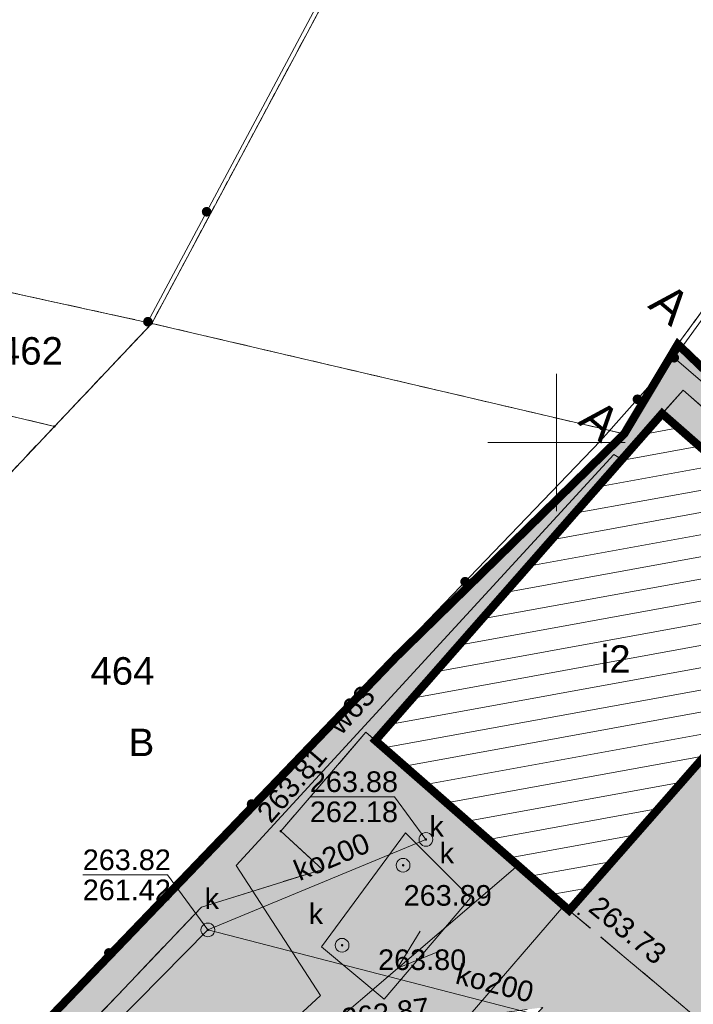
# Model space of a CAD drawing. Header units: metres. Extents: x 7427040 to 7427559, y 5541084 to 5541580.
# Tile 51 of 97: x 7427230 to 7427255, y 5541430 to 5541465. Entities that reach past the tile are written whole.
import ezdxf
from ezdxf.enums import TextEntityAlignment as Align

# ---------------------------------------------------------------- set-up
doc = ezdxf.new("R2010")
doc.units = ezdxf.units.M
doc.header["$MEASUREMENT"] = 0
for name, pattern in [('DASHED2', [0.375, 0.25, -0.125]), ('PRZER1-1', [1, 0.5, -0.5]), ('PRZER2-1', [1.5, 1, -0.5]), ('PRZER3-1', [2, 1.5, -0.5])]:
    doc.linetypes.add(name, pattern=pattern)
doc.layers.get('0').update_dxf_attribs({"color": 4})
for name, color, linetype, lineweight in [('_PZT_NAWIERZCHNIE_L', 7, 'Continuous', 13), ('A_granica terenu do wniosku o ULICP', 151, 'DASHED2', 40), ('A_inne obiekty infrastruktury boiska', 33, 'Continuous', 0), ('E_gn_typ', 1, 'Continuous', 30), ('GEPPGD', 7, 'Continuous', 13), ('GESBZO', 7, 'Continuous', 53), ('GESBZO_O', 7, 'Continuous', 53), ('GESDZI', 7, 'Continuous', 13), ('GESDZI_O', 7, 'Continuous', 13), ('GESUZY', 96, 'Continuous', 13), ('GESUZY_O', 96, 'Continuous', 13), ('GSLKOG', 7, 'Continuous', 30), ('GSPWPS', 7, 'Continuous', 13), ('GSPWPS_O', 7, 'Continuous', 13), ('GSSKOA', 7, 'Continuous', 13), ('GSSKOD', 7, 'Continuous', 13), ('GULEPR', 1, 'Continuous', 13), ('GULKPR', 36, 'Continuous', 13), ('GULKPR_O', 36, 'Continuous', 13), ('GULWPR', 5, 'Continuous', 13), ('GULWPR_O', 5, 'Continuous', 13), ('GUPIWZ', 7, 'Continuous', 13), ('GUPIWZ_O', 7, 'Continuous', 13), ('GUPKSD', 36, 'Continuous', 13), ('GUPKSD_O', 36, 'Continuous', 13), ('GUPPRZ', 7, 'Continuous', 13), ('GUPPRZ_O', 7, 'Continuous', 13), ('GUSIKP', 7, 'Continuous', 13), ('Ramka sekcyjna', 224, 'Continuous', 13)]:
    doc.layers.add(name, color=color, linetype=linetype, lineweight=lineweight)
doc.layers.add('A_chodniki_H', color=253, linetype='Continuous', lineweight=13, transparency=0.3)
doc.layers.add('A_tereny zielone', color=73, linetype='Continuous', lineweight=13, transparency=0.7)
doc.styles.add('Arial', font='arial.ttf')
doc.styles.add('GN_atrybuty', font='simplex.shx', dxfattribs={"width": 0.8})

# ---------------------------------------------------------------- blocks, each defined once
blk = doc.blocks.new('D_GEPPGD1_2')
at = {"lineweight": -2, "extrusion": (0, 0, -1)}
blk.add_hatch(color=0, dxfattribs=at).paths.add_polyline_path([(0, -0.045), (-0.013906, -0.042798), (-0.02645, -0.036406), (-0.036406, -0.02645), (-0.042798, -0.013906), (-0.045, 0), (-0.042798, 0.013906), (-0.036406, 0.02645), (-0.02645, 0.036406), (-0.013906, 0.042798), (0, 0.045), (0.013906, 0.042798), (0.02645, 0.036406), (0.036406, 0.02645), (0.042798, 0.013906), (0.045, 0), (0.042798, -0.013906), (0.036406, -0.02645), (0.02645, -0.036406), (0.013906, -0.042798)])
blk = doc.blocks.new('D_GUPIWZ1_1')
at = {"color": 0, "lineweight": -2, "flags": 128}
blk.add_lwpolyline([(0, 0.25), (0.064705, 0.241481), (0.125, 0.216506), (0.176777, 0.176777), (0.216506, 0.125), (0.241481, 0.064705), (0.25, 0), (0.241481, -0.064705), (0.216506, -0.125), (0.176777, -0.176777), (0.125, -0.216506), (0.064705, -0.241481), (0, -0.25), (-0.064705, -0.241481), (-0.125, -0.216506), (-0.176777, -0.176777), (-0.216506, -0.125), (-0.241481, -0.064705), (-0.25, 0), (-0.241481, 0.064705), (-0.216506, 0.125), (-0.176777, 0.176777), (-0.125, 0.216506), (-0.064705, 0.241481), (0, 0.25)], close=True, dxfattribs=at)
blk = doc.blocks.new('D_GUPKSD1_1')
at = {"color": 0, "lineweight": -2, "flags": 128}
blk.add_lwpolyline([(0, 0.25), (0.064705, 0.241481), (0.125, 0.216506), (0.176777, 0.176777), (0.216506, 0.125), (0.241481, 0.064705), (0.25, 0), (0.241481, -0.064705), (0.216506, -0.125), (0.176777, -0.176777), (0.125, -0.216506), (0.064705, -0.241481), (0, -0.25), (-0.064705, -0.241481), (-0.125, -0.216506), (-0.176777, -0.176777), (-0.216506, -0.125), (-0.241481, -0.064705), (-0.25, 0), (-0.241481, 0.064705), (-0.216506, 0.125), (-0.176777, 0.176777), (-0.125, 0.216506), (-0.064705, 0.241481), (0, 0.25)], close=True, dxfattribs=at)
blk = doc.blocks.new('D_GSPWPS1')
at = {"lineweight": -2, "extrusion": (0, 0, -1)}
blk.add_hatch(color=0, dxfattribs=at).paths.add_polyline_path([(0, -0.045), (-0.011647, -0.043467), (-0.0225, -0.038971), (-0.03182, -0.03182), (-0.038971, -0.0225), (-0.043467, -0.011647), (-0.045, 0), (-0.043467, 0.011647), (-0.038971, 0.0225), (-0.03182, 0.03182), (-0.0225, 0.038971), (-0.011647, 0.043467), (0, 0.045), (0.011647, 0.043467), (0.0225, 0.038971), (0.03182, 0.03182), (0.038971, 0.0225), (0.043467, 0.011647), (0.045, 0), (0.043467, -0.011647), (0.038971, -0.0225), (0.03182, -0.03182), (0.0225, -0.038971), (0.011647, -0.043467)])
blk = doc.blocks.new('D_GUPPRZ1')
at = {"lineweight": -2, "extrusion": (0, 0, -1)}
blk.add_hatch(color=0, dxfattribs=at).paths.add_polyline_path([(0, -0.045), (-0.011647, -0.043467), (-0.0225, -0.038971), (-0.03182, -0.03182), (-0.038971, -0.0225), (-0.043467, -0.011647), (-0.045, 0), (-0.043467, 0.011647), (-0.038971, 0.0225), (-0.03182, 0.03182), (-0.0225, 0.038971), (-0.011647, 0.043467), (0, 0.045), (0.011647, 0.043467), (0.0225, 0.038971), (0.03182, 0.03182), (0.038971, 0.0225), (0.043467, 0.011647), (0.045, 0), (0.043467, -0.011647), (0.038971, -0.0225), (0.03182, -0.03182), (0.0225, -0.038971), (0.011647, -0.043467)])
blk = doc.blocks.new('D_SUEP1')
at = {"color": 0, "lineweight": -2, "flags": 128}
blk.add_lwpolyline([(-0.75, -0.5), (0.75, 0), (-0.75, 0.5)], dxfattribs=at)
blk = doc.blocks.new('D_KOLO')
at = {"lineweight": -2, "extrusion": (0, 0, -1)}
blk.add_hatch(color=0, dxfattribs=at).paths.add_polyline_path([(0, -0.175), (-0.045293, -0.169037), (-0.0875, -0.151554), (-0.123744, -0.123744), (-0.151554, -0.0875), (-0.169037, -0.045293), (-0.175, 0), (-0.169037, 0.045293), (-0.151554, 0.0875), (-0.123744, 0.123744), (-0.0875, 0.151554), (-0.045293, 0.169037), (0, 0.175), (0.045293, 0.169037), (0.0875, 0.151554), (0.123744, 0.123744), (0.151554, 0.0875), (0.169037, 0.045293), (0.175, 0), (0.169037, -0.045293), (0.151554, -0.0875), (0.123744, -0.123744), (0.0875, -0.151554), (0.045293, -0.169037)])
blk = doc.blocks.new('D_GSLKOG1')
at = {"lineweight": -2, "extrusion": (0, 0, -1)}
blk.add_hatch(color=0, dxfattribs=at).paths.add_polyline_path([(0, -0.175), (-0.045293, -0.169037), (-0.0875, -0.151554), (-0.123744, -0.123744), (-0.151554, -0.0875), (-0.169037, -0.045293), (-0.175, 0), (-0.169037, 0.045293), (-0.151554, 0.0875), (-0.123744, 0.123744), (-0.0875, 0.151554), (-0.045293, 0.169037), (0, 0.175), (0.045293, 0.169037), (0.0875, 0.151554), (0.123744, 0.123744), (0.151554, 0.0875), (0.169037, 0.045293), (0.175, 0), (0.169037, -0.045293), (0.151554, -0.0875), (0.123744, -0.123744), (0.0875, -0.151554), (0.045293, -0.169037)])
blk = doc.blocks.new('*U59')
at = {"layer": 'GESBZO', "color": 252, "linetype": 'Continuous', "lineweight": 30, "flags": 128}
blk.add_lwpolyline([(-20.86, 93.037), (-13.81, 86.857), (-24.24, 74.967), (-31.29, 81.147), (-20.86, 93.037)], close=True, dxfattribs=at)
blk = doc.blocks.new('SIT-G1 BOISKO')
at = {"layer": 'GESDZI', "color": 252, "linetype": 'Continuous', "lineweight": 13, "flags": 128}
for points in [[(7427235.86, 5541489.748), (7427249.83, 5541481.53), (7427235.28, 5541454.33), (7427210.73, 5541459.71), (7427209.73, 5541461.89), (7427209.995, 5541462.384)], [(7427270.409, 5541475.437), (7427254.41, 5541453.57), (7427252.46, 5541450.31), (7427235.28, 5541454.33), (7427249.83, 5541481.53), (7427254.12, 5541489.814)], [(7427287.517, 5541460.338), (7427274.5, 5541445.87), (7427259.22, 5541448.94), (7427254.41, 5541453.57), (7427270.409, 5541475.437)], [(7427241.97, 5541307.49), (7427230.33, 5541315.24), (7427210.43, 5541329.61), (7427196.99, 5541343.41), (7427172.66, 5541368.39), (7427206.1, 5541403.07), (7427222.77, 5541419.91), (7427222.77, 5541419.91), (7427244.15, 5541442.18), (7427252.46, 5541450.31), (7427254.41, 5541453.57), (7427259.22, 5541448.94), (7427268.91, 5541439.64), (7427284.23, 5541424.73), (7427296.48, 5541413.08), (7427315.34, 5541394.75), (7427334.14, 5541376.5), (7427348.33, 5541362.8), (7427358.58, 5541352.7), (7427361.29, 5541350.08), (7427363.62, 5541347.81)]]:
    blk.add_lwpolyline(points, dxfattribs=at)
for points in [[(7427231.74, 5541450.58), (7427206.49, 5541456.62), (7427209.73, 5541461.89), (7427210.73, 5541459.71), (7427235.28, 5541454.33), (7427231.74, 5541450.58)], [(7427198.69, 5541442.63), (7427205.52, 5541455.13), (7427206.49, 5541456.62), (7427231.74, 5541450.58), (7427212.21, 5541429.88), (7427198.69, 5541442.63)], [(7427252.46, 5541450.31), (7427244.15, 5541442.18), (7427222.77, 5541419.91), (7427212.21, 5541429.88), (7427231.74, 5541450.58), (7427235.28, 5541454.33), (7427252.46, 5541450.31)]]:
    blk.add_lwpolyline(points, close=True, dxfattribs=at)
at = {"layer": 'GESUZY', "color": 96, "linetype": 'PRZER1-1', "lineweight": 13}
for points in [[(7427235.86, 5541489.748), (7427249.83, 5541481.53), (7427235.28, 5541454.33), (7427210.73, 5541459.71), (7427209.73, 5541461.89), (7427209.995, 5541462.384)], [(7427270.409, 5541475.437), (7427254.41, 5541453.57), (7427252.46, 5541450.31), (7427235.28, 5541454.33), (7427249.83, 5541481.53), (7427254.12, 5541489.814)], [(7427287.517, 5541460.338), (7427274.5, 5541445.87), (7427259.22, 5541448.94), (7427254.41, 5541453.57), (7427270.409, 5541475.437)]]:
    blk.add_lwpolyline(points, dxfattribs=at)
for points in [[(7427235.28, 5541454.33), (7427231.74, 5541450.58), (7427206.49, 5541456.62), (7427209.73, 5541461.89), (7427210.73, 5541459.71), (7427235.28, 5541454.33)], [(7427198.69, 5541442.63), (7427205.52, 5541455.13), (7427206.49, 5541456.62), (7427231.74, 5541450.58), (7427212.21, 5541429.88), (7427198.69, 5541442.63)], [(7427252.46, 5541450.31), (7427244.15, 5541442.18), (7427222.77, 5541419.91), (7427212.21, 5541429.88), (7427231.74, 5541450.58), (7427235.28, 5541454.33), (7427252.46, 5541450.31)], [(7427172.66, 5541368.39), (7427206.1, 5541403.07), (7427222.77, 5541419.91), (7427244.15, 5541442.18), (7427252.46, 5541450.31), (7427254.41, 5541453.57), (7427259.22, 5541448.94), (7427268.91, 5541439.64), (7427284.23, 5541424.73), (7427296.48, 5541413.08), (7427315.34, 5541394.75), (7427334.14, 5541376.5), (7427348.33, 5541362.8), (7427354.64, 5541356.58), (7427273.39, 5541280.26), (7427247.55, 5541303.23), (7427241.97, 5541307.49), (7427230.33, 5541315.24), (7427210.43, 5541329.61), (7427196.99, 5541343.41), (7427172.66, 5541368.39)]]:
    blk.add_lwpolyline(points, close=True, dxfattribs=at)
at = {"layer": 'GSLKOG', "color": 252, "linetype": 'Continuous', "lineweight": 13, "flags": 128}
for points in [[(7427253.964, 5541489.951), (7427253.75, 5541489.55), (7427249.42, 5541481.15), (7427239.41, 5541462.39), (7427235.14, 5541454.39)], [(7427260.55, 5541461.73), (7427254.28, 5541453.08), (7427263.58, 5541445.06), (7427268.91, 5541439.64), (7427269, 5541439.54), (7427278.33, 5541450.12)], [(7427215.84, 5541413.2), (7427222.05, 5541419.59), (7427230.88, 5541428.47), (7427241.75, 5541439.81), (7427251.6, 5541450.06), (7427254.28, 5541453.08)]]:
    blk.add_lwpolyline(points, dxfattribs=at)
at = {"layer": 'GSSKOA', "color": 252, "linetype": 'PRZER3-1', "lineweight": 13}
blk.add_lwpolyline([(7427205.72, 5541396.49), (7427217.81, 5541408.93), (7427235.67, 5541427.08), (7427241.49, 5541428.41), (7427249.5, 5541429.45), (7427248.26, 5541428.16), (7427251.32, 5541425.57), (7427252.19, 5541426.68), (7427250.75, 5541427.87), (7427251.26, 5541428.48), (7427255.82, 5541428.46), (7427250.46, 5541432.98), (7427243.41, 5541439.16), (7427243.07, 5541439.46), (7427239.97, 5541435.86), (7427241.49, 5541434.47), (7427237.09, 5541433.1), (7427215.39, 5541410.29), (7427203.65, 5541398.59)], dxfattribs=at)
at = {"layer": 'GSSKOD', "color": 252, "linetype": 'PRZER2-1', "lineweight": 13}
for points in [[(7427261.31, 5541446.04), (7427254.6, 5541451.9), (7427253.84, 5541451.05), (7427260.89, 5541444.87)], [(7427256.16, 5541439.48), (7427250.46, 5541432.98), (7427255.82, 5541428.46)]]:
    blk.add_lwpolyline(points, dxfattribs=at)
at = {"layer": 'GULEPR', "color": 1, "linetype": 'Continuous', "lineweight": 13, "flags": 128}
for points in [[(7427225.52, 5541414.88), (7427248.59, 5541434.61)], [(7427250.26, 5541433.15), (7427246.86, 5541429.19), (7427241.97, 5541426.41), (7427209.14, 5541397.4), (7427191.67, 5541378.62), (7427190.42, 5541379.63)]]:
    blk.add_lwpolyline(points, dxfattribs=at)
at = {"layer": 'GULKPR', "color": 36, "linetype": 'Continuous', "lineweight": 13, "flags": 128}
for points in [[(7427237.32, 5541432.27), (7427245.25, 5541435.56)], [(7427185.19, 5541422.37), (7427188.48, 5541421.29), (7427191.61, 5541420.26), (7427209.24, 5541403.8), (7427237.32, 5541432.27), (7427255.3, 5541427.63), (7427291.69, 5541392.97), (7427328.11, 5541358.42)]]:
    blk.add_lwpolyline(points, dxfattribs=at)
at = {"layer": 'GULWPR', "color": 5, "linetype": 'Continuous', "lineweight": 13, "flags": 128}
blk.add_lwpolyline([(7427235.11, 5541425.16), (7427240.62, 5541429.15), (7427241.42, 5541429.88), (7427238.35, 5541434.61), (7427252.08, 5541449.56), (7427252.38, 5541449.38)], dxfattribs=at)
at = {"layer": 'GUPPRZ_O', "color": 36, "linetype": 'Continuous', "lineweight": 13, "flags": 128}
for points in [[(7427245.25, 5541435.56), (7427244.11, 5541437.112), (7427241.03, 5541437.112)], [(7427237.32, 5541432.27), (7427235.85, 5541434.272), (7427232.77, 5541434.272)]]:
    blk.add_lwpolyline(points, dxfattribs=at)
at = {"layer": 'GUSIKP', "color": 36, "linetype": 'Continuous', "lineweight": 13, "flags": 128}
blk.add_lwpolyline([(7427243.73, 5541429.75), (7427246.87, 5541433.44), (7427244.51, 5541435.8), (7427241.45, 5541431.65), (7427243.73, 5541429.75)], close=True, dxfattribs=at)
at = {"layer": 'Ramka sekcyjna', "color": 252, "linetype": 'Continuous', "lineweight": 13, "flags": 128}
for points in [[(7427250, 5541447.5), (7427250, 5541452.5)], [(7427252.5, 5541450), (7427247.5, 5541450)]]:
    blk.add_lwpolyline(points, dxfattribs=at)
at = {"layer": 'GEPPGD', "color": 7, "linetype": 'Continuous', "lineweight": 13}
for p in [(7427235.28, 5541454.33), (7427254.41, 5541453.57), (7427231.74, 5541450.58), (7427252.46, 5541450.31), (7427244.15, 5541442.18)]:
    blk.add_blockref('D_GEPPGD1_2', p, dxfattribs=at)
at = {"layer": 'GESBZO', "color": 252, "linetype": 'Continuous', "lineweight": 30}
blk.add_blockref('*U59', (7427274.7, 5541358.013), dxfattribs=at)
at = {"layer": 'GSLKOG', "color": 7, "linetype": 'Continuous', "lineweight": 13}
for name, p, rotation in [('D_KOLO', (7427237.275, 5541458.39), 241.9089298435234), ('D_KOLO', (7427237.275, 5541458.39), 241.9089298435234), ('D_GSLKOG1', (7427235.14, 5541454.39), 241.9089298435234), ('D_GSLKOG1', (7427254.28, 5541453.08), 48.41359827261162), ('D_KOLO', (7427252.94, 5541451.57), 48.41359827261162), ('D_KOLO', (7427252.94, 5541451.57), 48.41359827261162), ('D_KOLO', (7427246.675, 5541444.935), 46.14006403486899), ('D_KOLO', (7427246.675, 5541444.935), 46.14006403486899), ('D_KOLO', (7427238.91, 5541436.847), 46.2122916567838), ('D_KOLO', (7427238.91, 5541436.847), 46.2122916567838), ('D_KOLO', (7427233.72, 5541431.433), 46.2122916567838), ('D_KOLO', (7427233.72, 5541431.433), 46.2122916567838)]:
    blk.add_blockref(name, p, dxfattribs=dict(at, rotation=rotation))
at = {"layer": 'GSPWPS', "color": 7, "linetype": 'Continuous', "lineweight": 13}
for p in [(7427239.97, 5541435.86), (7427250.8, 5541432.85)]:
    blk.add_blockref('D_GSPWPS1', p, dxfattribs=at)
at = {"layer": 'GULEPR', "color": 1, "linetype": 'Continuous', "lineweight": 13, "rotation": 220.5378305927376}
blk.add_blockref('D_SUEP1', (7427244.79, 5541431.36), dxfattribs=at)
at = {"layer": 'GUPIWZ', "color": 7, "linetype": 'Continuous', "lineweight": 13}
for p in [(7427245.25, 5541435.56), (7427244.42, 5541434.62), (7427242.2, 5541431.71)]:
    blk.add_blockref('D_GUPIWZ1_1', p, dxfattribs=at)
at = {"layer": 'GUPKSD', "color": 36, "linetype": 'Continuous', "lineweight": 13}
blk.add_blockref('D_GUPKSD1_1', (7427237.32, 5541432.27), dxfattribs=at)
at = {"layer": 'GUPPRZ', "color": 36, "linetype": 'Continuous', "lineweight": 13}
for p in [(7427245.25, 5541435.56), (7427244.42, 5541434.62), (7427237.32, 5541432.27), (7427242.2, 5541431.71)]:
    blk.add_blockref('D_GUPPRZ1', p, dxfattribs=at)
at = {"layer": 'GESBZO_O', "color": 252, "linetype": 'Continuous', "lineweight": 13, "style": 'Arial'}
blk.add_text('i2', height=1, dxfattribs=at).set_placement((7427252.15, 5541441.622), align=Align.CENTER)
at = {"layer": 'GESDZI_O', "color": 252, "linetype": 'Continuous', "lineweight": 13, "style": 'Arial'}
for s, p in [('462', (7427229.72, 5541452.83)), ('464', (7427233.05, 5541441.19))]:
    blk.add_text(s, height=1, dxfattribs=at).set_placement(p)
at = {"layer": 'GESUZY_O', "color": 96, "linetype": 'Continuous', "lineweight": 13, "style": 'Arial'}
blk.add_text('B', height=1, dxfattribs=at).set_placement((7427234.44, 5541438.59))
at = {"layer": 'GSPWPS_O', "color": 252, "linetype": 'Continuous', "lineweight": 13, "style": 'Arial'}
for s, rotation, p in [('263.81', 49.2679, (7427239.609, 5541436.11)), ('263.73', 321.0245, (7427251.11, 5541432.98)), ('263.87', 7.3978, (7427242.24, 5541428.66))]:
    blk.add_text(s, height=0.75, rotation=rotation, dxfattribs=at).set_placement(p)
at = {"layer": 'GULKPR_O', "color": 36, "linetype": 'Continuous', "lineweight": 13, "style": 'Arial'}
for rotation, p in [(22.657, (7427240.65, 5541434.04)), (345.5522, (7427246.28, 5541430.33))]:
    blk.add_text('ko200', height=0.75, rotation=rotation, dxfattribs=at).set_placement(p)
at = {"layer": 'GULWPR_O', "color": 5, "linetype": 'Continuous', "lineweight": 13, "style": 'Arial'}
blk.add_text('w63', height=0.75, rotation=47.2904, dxfattribs=at).set_placement((7427242.16, 5541439.32))
at = {"layer": 'GUPIWZ_O', "color": 252, "linetype": 'Continuous', "lineweight": 13, "style": 'Arial'}
for p in [(7427245.38, 5541435.66), (7427245.75, 5541434.69), (7427240.99, 5541432.48)]:
    blk.add_text('k', height=0.75, dxfattribs=at).set_placement(p)
at = {"layer": 'GUPKSD_O', "color": 36, "linetype": 'Continuous', "lineweight": 13, "style": 'Arial'}
blk.add_text('k', height=0.75, dxfattribs=at).set_placement((7427237.2, 5541433.03))
at = {"layer": 'GUPPRZ_O', "color": 36, "linetype": 'Continuous', "lineweight": 13, "style": 'Arial'}
for s, p in [('263.88', (7427241.03, 5541437.285)), ('262.18', (7427241.03, 5541436.19)), ('263.82', (7427232.77, 5541434.445)), ('261.42', (7427232.77, 5541433.35)), ('263.89', (7427244.44, 5541433.15)), ('263.80', (7427243.51, 5541430.81))]:
    blk.add_text(s, height=0.75, dxfattribs=at).set_placement(p)
blk = doc.blocks.new('PZT 1 BOISKO')
at = {"layer": 'A_chodniki_H'}
h = blk.add_hatch(dxfattribs=at)
h.set_pattern_fill('GENERAL_HEXAGON', color=256, pattern_type=2)
h.set_pattern_definition([(258.63756, (7427116.40293, 5541359.69487), (0.31839488, -0.0639825), [0.1875, -0.375]), (18.63756, (7427116.40293, 5541359.69487), (-0.10378698, 0.3077293), [0.1875, -0.375]), (318.63756, (7427116.366, 5541359.51105), (0.2146079, 0.2437468), [0.1875, -0.375])])
h.paths.add_polyline_path([(7427312.886, 5541243.296), (7427318.546, 5541237.821), (7427318.49, 5541238.43), (7427319.15, 5541240.43), (7427320.48, 5541241.81), (7427326.5, 5541247.52), (7427335.07, 5541252.64), (7427336.85, 5541254), (7427338.44, 5541255.52), (7427341.9, 5541251.93), (7427352.26, 5541261.86), (7427350.51, 5541263.66), (7427364.25, 5541276.73), (7427384.85, 5541296.39), (7427386.58, 5541294.57), (7427400.33, 5541309.31), (7427386.39, 5541323.91), (7427384.86, 5541322.51), (7427383.48, 5541321.65), (7427381.81, 5541321.37), (7427380.25, 5541322.03), (7427379.36, 5541322.8), (7427365.08, 5541337.79), (7427363.83, 5541336.54), (7427352.19, 5541348.62), (7427344.66, 5541341.63), (7427333.96, 5541352.05), (7427333.2, 5541352.27), (7427330.14, 5541355.32), (7427329.45, 5541354.65), (7427313.14, 5541370.37), (7427299.43, 5541383.63), (7427279.18, 5541403.15), (7427279.16, 5541407.3), (7427277.41, 5541408.96), (7427269.89, 5541416.27), (7427269.12, 5541416.97), (7427261.75, 5541424.2), (7427262.8, 5541425.24), (7427270.14, 5541432.76), (7427260.46, 5541442.38), (7427263.413, 5541444.916), (7427262.182, 5541446.098), (7427261.31, 5541446.04), (7427254.6, 5541451.9), (7427253.84, 5541451.05), (7427260.89, 5541444.87), (7427250.46, 5541432.98), (7427243.069, 5541439.459), (7427239.97, 5541435.86), (7427241.49, 5541434.47), (7427237.09, 5541433.1), (7427215.39, 5541410.29), (7427203.65, 5541398.59), (7427179.98, 5541375.21), (7427179.64, 5541375.47), (7427174.622, 5541370.425), (7427172.66, 5541368.39), (7427177.975, 5541362.933), (7427178.93, 5541363.93), (7427180.22, 5541365.25), (7427182.35, 5541363.35), (7427184.913, 5541361.02), (7427189.686, 5541356.68), (7427192.59, 5541354.04), (7427194.13, 5541352.7), (7427200.71, 5541346.78), (7427205.99, 5541352.83), (7427189.68, 5541367.45), (7427190.38, 5541368.24), (7427189.77, 5541369.07), (7427188.92, 5541368.13), (7427184.92, 5541371.82), (7427184.71, 5541375.16), (7427186.78, 5541377.78), (7427205.72, 5541396.49), (7427217.81, 5541408.93), (7427235.67, 5541427.08), (7427241.49, 5541428.41), (7427249.5, 5541429.45), (7427248.26, 5541428.16), (7427251.32, 5541425.57), (7427252.19, 5541426.68), (7427250.75, 5541427.87), (7427251.26, 5541428.48), (7427255.82, 5541428.46), (7427262.97, 5541421.54), (7427277.72, 5541407.27), (7427277.779, 5541403.101), (7427298.73, 5541382.85), (7427312.44, 5541369.59), (7427328.68, 5541353.98), (7427342.95, 5541340.01), (7427298.49, 5541297.32), (7427325.08, 5541269.7), (7427323.12, 5541267.86), (7427330.09, 5541260.41), (7427328.58, 5541258.61), (7427322.112, 5541252.376), (7427321.745, 5541252.036), (7427321.378, 5541251.695), (7427321.012, 5541251.355), (7427317.72, 5541248.3), (7427319.57, 5541246.44), (7427330.31, 5541256.89), (7427333.96, 5541260.42), (7427335.79, 5541258.5), (7427333.98, 5541256.76), (7427324.47, 5541250.91), (7427323.95, 5541250.54), (7427319.57, 5541246.44), (7427319.57, 5541246.44), (7427317.84, 5541244.85), (7427316.18, 5541243.72), (7427314.75, 5541243.25)])
h.paths.add_polyline_path([(7427348.56, 5541343.21), (7427374.12, 5541316.56), (7427373.58, 5541316.05), (7427373.09, 5541316.57), (7427371.44, 5541315.01), (7427371.94, 5541314.48), (7427371.41, 5541313.98), (7427370.92, 5541314.51), (7427369.27, 5541312.95), (7427371.954, 5541310.144), (7427376.93, 5541304.94), (7427337.53, 5541267.44), (7427337.19, 5541267.77), (7427339.16, 5541269.65), (7427331.87, 5541277.15), (7427330.23, 5541275.6), (7427330.76, 5541275.04), (7427330.229, 5541274.539), (7427329.71, 5541275.09), (7427328.06, 5541273.52), (7427328.58, 5541272.97), (7427328.05, 5541272.46), (7427327.53, 5541273.01), (7427325.88, 5541271.45), (7427326.42, 5541270.89), (7427325.87, 5541270.38), (7427300.32, 5541297.07), (7427300.86, 5541297.58), (7427301.361, 5541297.051), (7427303.061, 5541298.659), (7427302.531, 5541299.221), (7427303.049, 5541299.711), (7427303.57, 5541299.16), (7427305.22, 5541300.73), (7427304.69, 5541301.3), (7427305.2, 5541301.78), (7427305.72, 5541301.23), (7427307.37, 5541302.8), (7427306.85, 5541303.36), (7427307.37, 5541303.85), (7427307.88, 5541303.31), (7427309.56, 5541304.89), (7427309.02, 5541305.45), (7427309.55, 5541305.95), (7427310.09, 5541305.39), (7427311.73, 5541306.95), (7427311.18, 5541307.52), (7427311.71, 5541308.03), (7427312.26, 5541307.45), (7427313.89, 5541309), (7427313.36, 5541309.56), (7427313.89, 5541310.06), (7427314.41, 5541309.51), (7427316.06, 5541311.08), (7427315.53, 5541311.64), (7427316.06, 5541312.15), (7427316.58, 5541311.6), (7427318.22, 5541313.16), (7427317.7, 5541313.72), (7427318.22, 5541314.22), (7427318.75, 5541313.66), (7427320.41, 5541315.24), (7427319.88, 5541315.8), (7427320.4, 5541316.29), (7427320.92, 5541315.74), (7427322.56, 5541317.29), (7427322.02, 5541317.85), (7427322.56, 5541318.36), (7427323.08, 5541317.81), (7427324.73, 5541319.37), (7427324.21, 5541319.92), (7427324.73, 5541320.42), (7427325.25, 5541319.87), (7427326.9, 5541321.44), (7427326.37, 5541322), (7427326.9, 5541322.51), (7427327.43, 5541321.95), (7427329.07, 5541323.51), (7427328.54, 5541324.08), (7427329.06, 5541324.58), (7427329.59, 5541324.03), (7427331.23, 5541325.59), (7427330.7, 5541326.14), (7427331.23, 5541326.64), (7427331.75, 5541326.1), (7427333.39, 5541327.65), (7427332.86, 5541328.2), (7427333.4, 5541328.71), (7427333.92, 5541328.17), (7427335.55, 5541329.71), (7427335.02, 5541330.26), (7427335.55, 5541330.76), (7427336.07, 5541330.21), (7427337.73, 5541331.79), (7427337.2, 5541332.35), (7427337.73, 5541332.84), (7427338.25, 5541332.29), (7427339.88, 5541333.85), (7427339.36, 5541334.4), (7427339.88, 5541334.9), (7427340.39, 5541334.36), (7427342.06, 5541335.94), (7427341.54, 5541336.49), (7427342.05, 5541336.97), (7427342.56, 5541336.43), (7427344.22, 5541338), (7427343.69, 5541338.56), (7427344.21, 5541339.06), (7427344.73, 5541338.52), (7427346.38, 5541340.08), (7427345.85, 5541340.64), (7427346.38, 5541341.14), (7427346.91, 5541340.59), (7427348.55, 5541342.14), (7427348.02, 5541342.7)], flags=16)
h.paths.add_polyline_path([(7427351.57, 5541345.94), (7427362.15, 5541334.94), (7427360.65, 5541333.528), (7427359.66, 5541332.72), (7427349.201, 5541343.629)], flags=16)
h.paths.add_polyline_path([(7427367.98, 5541328.49), (7427369.23, 5541327.62), (7427376.47, 5541320.1), (7427377.44, 5541318.27), (7427377.4, 5541316.06), (7427376.82, 5541314.84), (7427376.01, 5541315.63), (7427373.453, 5541318.311), (7427370.115, 5541321.81), (7427364.079, 5541328.138), (7427365.353, 5541328.772)], flags=16)
at = {"layer": 'A_inne obiekty infrastruktury boiska'}
h = blk.add_hatch(dxfattribs=at)
h.set_pattern_fill('ANSI31', color=256, pattern_type=2)
h.set_pattern_definition([(10.3329, (7427118.8115, 5541381.4284), (-0.1423725, 0.780877), [])])
h.paths.add_polyline_path([(7427243.41, 5541439.16), (7427250.46, 5541432.98), (7427260.89, 5541444.87), (7427253.84, 5541451.05)])
at = {"layer": 'A_tereny zielone'}
blk.add_hatch(color=256, dxfattribs=at).paths.add_polyline_path([(7427172.66, 5541368.39), (7427174.622, 5541370.425), (7427206.1, 5541403.07), (7427222.77, 5541419.91), (7427244.15, 5541442.18), (7427252.46, 5541450.31), (7427254.41, 5541453.57), (7427259.22, 5541448.94), (7427262.182, 5541446.098), (7427261.31, 5541446.04), (7427254.6, 5541451.9), (7427253.84, 5541451.05), (7427243.41, 5541439.16), (7427243.069, 5541439.459), (7427239.97, 5541435.86), (7427241.49, 5541434.47), (7427237.09, 5541433.1), (7427215.39, 5541410.29), (7427203.65, 5541398.59), (7427179.98, 5541375.21), (7427179.64, 5541375.47), (7427174.622, 5541370.425)])
at = {"layer": '_PZT_NAWIERZCHNIE_L', "flags": 128}
blk.add_lwpolyline([(7427203.65, 5541398.59), (7427215.39, 5541410.29), (7427237.09, 5541433.1), (7427241.49, 5541434.47), (7427239.97, 5541435.86), (7427243.069, 5541439.459), (7427250.46, 5541432.98), (7427260.89, 5541444.87), (7427253.84, 5541451.05), (7427254.6, 5541451.9), (7427261.31, 5541446.04)], dxfattribs=at)
blk.add_lwpolyline([(7427203.65, 5541398.59), (7427215.39, 5541410.29), (7427237.09, 5541433.1), (7427241.49, 5541434.47), (7427239.97, 5541435.86), (7427243.069, 5541439.459), (7427250.46, 5541432.98), (7427260.89, 5541444.87), (7427253.84, 5541451.05), (7427254.6, 5541451.9), (7427261.31, 5541446.04)], dxfattribs=at)
at = {"layer": 'A_granica terenu do wniosku o ULICP', "ltscale": 5, "const_width": 0.3, "flags": 128}
blk.add_lwpolyline([(7427254.41, 5541453.57), (7427252.46, 5541450.31), (7427244.15, 5541442.18), (7427222.77, 5541419.91), (7427206.1, 5541403.07), (7427172.66, 5541368.39), (7427210.43, 5541329.61), (7427230.33, 5541315.24), (7427241.97, 5541307.49), (7427247.55, 5541303.23), (7427281.57, 5541272.99), (7427305.53, 5541250.41), (7427320.15, 5541236.27), (7427324.78, 5541228.21), (7427327.9, 5541231.44), (7427332.02, 5541235.75), (7427345.01, 5541249.37), (7427360.53, 5541265.49), (7427365.33, 5541270.24), (7427367.48, 5541272.62), (7427383.24, 5541290.03), (7427402.05, 5541310.46), (7427396.7, 5541315.71), (7427378.19, 5541333.92), (7427374.211, 5541337.709), (7427366.52, 5541345.04), (7427363.62, 5541347.81), (7427361.29, 5541350.08), (7427358.58, 5541352.7), (7427348.33, 5541362.8), (7427334.14, 5541376.5), (7427315.34, 5541394.75), (7427296.48, 5541413.08), (7427284.23, 5541424.73), (7427268.91, 5541439.64), (7427263.413, 5541444.916), (7427259.22, 5541448.94), (7427254.41, 5541453.57)], dxfattribs=at)
at = {"layer": 'A_inne obiekty infrastruktury boiska', "const_width": 0.3, "flags": 128}
blk.add_lwpolyline([(7427253.84, 5541451.05), (7427260.89, 5541444.87), (7427250.46, 5541432.98), (7427243.41, 5541439.16), (7427253.84, 5541451.05)], close=True, dxfattribs=at)
at = {"layer": 'A_granica terenu do wniosku o ULICP', "ltscale": 0.1, "char_height": 1.25, "width": 1.54053, "attachment_point": 4, "rotation": 319.8039, "style": 'Arial'}
for insert in [(7427253.689, 5541455.411), (7427251.139, 5541451.184)]:
    blk.add_mtext('A', dxfattribs=dict(at, insert=insert))
at = {"layer": 'E_gn_typ', "style": 'GN_atrybuty', "width": 0.9, "flags": 8}
for p in [(7427416.237, 5541237.381), (7427411.812, 5541232.473)]:
    blk.add_attdef('ILOŚĆ_ŻYŁ', text='', height=0.9, rotation=318.0369, dxfattribs=at).set_placement(p, align=Align.MIDDLE_LEFT)

msp = doc.modelspace()

# ---------------------------------------------------------------- block references
at = {"color": 7, "linetype": 'Continuous', "lineweight": 0}
for name in ['SIT-G1 BOISKO', 'PZT 1 BOISKO']:
    msp.add_blockref(name, (0, 0), dxfattribs=at)

doc.saveas('drawing.dxf')
